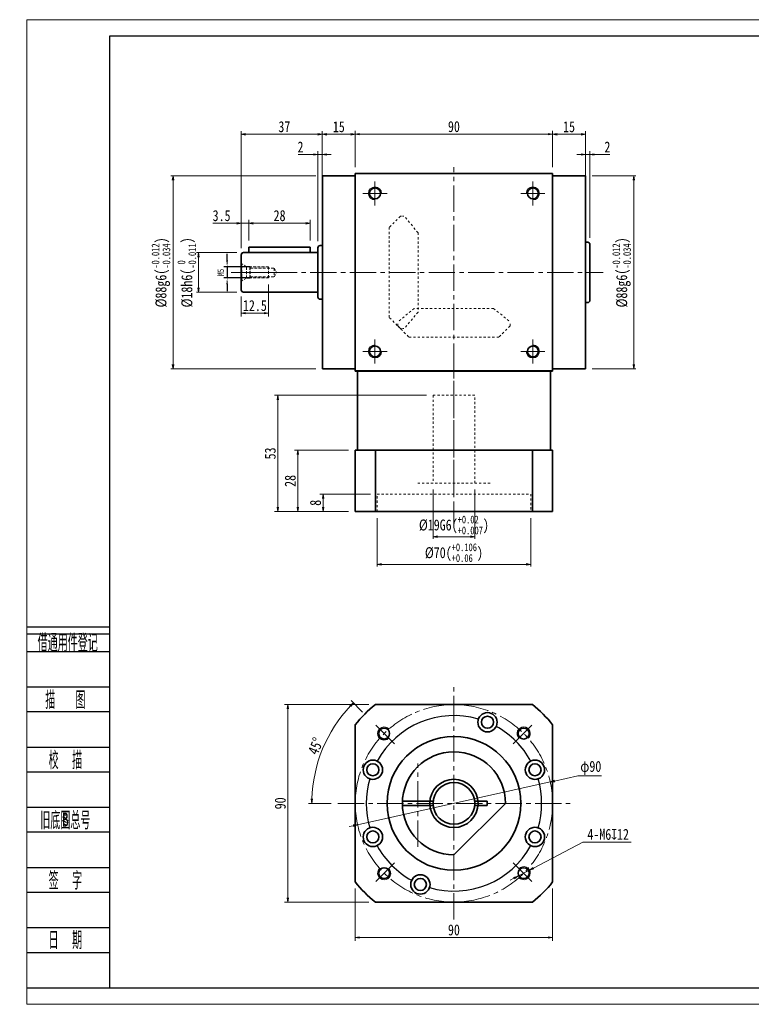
# Model space of a CAD drawing. Header units: millimetres. Extents: x -3 to 664, y 0 to 449.
# Tile 1 of 2: x -3 to 330, y 0 to 449. Entities that reach past the tile are written whole.
import ezdxf
from ezdxf.enums import TextEntityAlignment as Align

# ---------------------------------------------------------------- set-up
doc = ezdxf.new("R2010")
doc.units = ezdxf.units.MM
for name, pattern in [('HIDDEN', [1.905, 1.27, -0.635]), ('点画线', [18, 12, -2, 2, -2]), ('虚线', [2, 1, -1])]:
    doc.linetypes.add(name, pattern=pattern)
doc.layers.add('2细线层', color=4, linetype='Continuous')
doc.layers.add('6文字层', color=3, linetype='Continuous')
for name, color, linetype, lineweight in [('CDRAFT0', 7, 'Continuous', 35), ('中心线层', 1, '点画线', 18), ('图框_外框线', 7, 'Continuous', 18), ('尺寸线层', 3, 'Continuous', 18), ('粗实线', 7, 'Continuous', 40), ('粗实线层', 7, 'Continuous', 35), ('粗实线层_1', 7, 'Continuous', 35)]:
    doc.layers.add(name, color=color, linetype=linetype, lineweight=lineweight)
doc.styles.add('PC_TEXTSTYLE', font='ISOCP.SHX', dxfattribs={"width": 0.707, "bigfont": 'GBCBIG.SHX'})
doc.styles.add('宋体', font='txt', dxfattribs={"width": 0.8})
doc.styles.add('标准', font='txt', dxfattribs={"width": 0.667})
doc.dimstyles.new('a4-1-1', dxfattribs={"dimtxt": 3, "dimasz": 3, "dimexe": 1.5, "dimexo": 0, "dimgap": 0.5, "dimtad": 1, "dimdec": 3, "dimdsep": 46, "dimtxsty": '标准', "dimblk": '_CAXARROW', "dimcen": 0, "dimdle": 6, "dimazin": 2, "dimtfac": 0.707107, "dimtdec": 3, "dimtix": 1, "dimtmove": 2, "dimatfit": 3, "dimfxl": 0, "dimfrac": 2, "dimtolj": 1, "dimarcsym": 0})
doc.dimstyles.new('A水平标注$0', dxfattribs={"dimtxt": 3.5, "dimasz": 2, "dimexe": 1.5, "dimexo": 3, "dimgap": 1.1, "dimtad": 1, "dimtoh": 1, "dimdec": 4, "dimdsep": 46, "dimtxsty": '宋体', "dimblk": 'OPEN', "dimcen": 3, "dimclrd": 3, "dimclre": 3, "dimclrt": 6, "dimadec": 0, "dimazin": 0, "dimtm": 1e-09, "dimtfac": 1, "dimtdec": 4, "dimtix": 1, "dimtmove": 0, "dimatfit": 3, "dimldrblk": 'OPEN', "dimfxl": 0, "dimlwd": 13, "dimlwe": 13, "dimarcsym": 0})
doc.dimstyles.new('D直径标注φ25', dxfattribs={"dimtxt": 3.5, "dimasz": 2, "dimexe": 1, "dimexo": 3, "dimtad": 1, "dimtoh": 1, "dimdec": 1, "dimdsep": 46, "dimtxsty": '宋体', "dimblk": 'OPEN', "dimcen": 3, "dimclrd": 3, "dimclre": 3, "dimclrt": 130, "dimadec": 0, "dimazin": 0, "dimtm": 1e-09, "dimtfac": 1, "dimtdec": 1, "dimtmove": 0, "dimatfit": 0, "dimldrblk": 'OPEN', "dimfxl": 0, "dimlwd": 13, "dimlwe": 13, "dimarcsym": 0})
doc.dimstyles.new('螺孔(M8-7H)', dxfattribs={"dimtxt": 3.5, "dimasz": 2, "dimexe": 1.25, "dimexo": 3, "dimtad": 1, "dimtoh": 1, "dimdec": 4, "dimdsep": 46, "dimtxsty": '宋体', "dimblk": 'OPEN', "dimcen": 3, "dimclrd": 3, "dimclre": 3, "dimclrt": 2, "dimadec": 0, "dimazin": 0, "dimtm": 1e-09, "dimtfac": 1, "dimtdec": 4, "dimtmove": 0, "dimatfit": 3, "dimldrblk": 'OPEN', "dimfxl": 0, "dimlwd": 9, "dimlwe": 9, "dimarcsym": 0})

# ---------------------------------------------------------------- blocks, each defined once
blk = doc.blocks.new('_Open')
at = {"color": 0, "linetype": 'ByBlock', "lineweight": -2}
for p, q in [((-1, 0.17), (0, 0)), ((-1, -0.17), (0, 0)), ((0, 0), (-1, 0))]:
    blk.add_line(p, q, dxfattribs=at)
blk = doc.blocks.new('*D12')
at = {"layer": 'Defpoints', "color": 0}
for p in [(239.78, 396.51), (149.78, 378.53), (239.78, 378.53)]:
    blk.add_point(p, dxfattribs=at)
at = {"layer": '尺寸线层', "color": 3, "lineweight": 13}
for p, q in [((149.78, 381.53), (149.78, 398.01)), ((151.78, 396.51), (237.78, 396.51)), ((239.78, 381.53), (239.78, 398.01))]:
    blk.add_line(p, q, dxfattribs=at)
at = {"layer": '尺寸线层', "color": 3, "lineweight": 13, "xscale": 2, "yscale": 2, "zscale": 2, "rotation": 180}
blk.add_blockref('_Open', (149.78, 396.51), dxfattribs=at)
at = {"layer": '尺寸线层', "color": 3, "lineweight": 13, "xscale": 2, "yscale": 2, "zscale": 2}
blk.add_blockref('_Open', (239.78, 396.51), dxfattribs=at)
at = {"layer": '尺寸线层', "color": 6, "insert": (194.78, 399.95), "char_height": 5, "attachment_point": 5, "style": '宋体'}
blk.add_mtext('90', dxfattribs=at)
blk = doc.blocks.new('*D13')
at = {"layer": 'Defpoints', "color": 0}
for p in [(134.78, 396.46), (134.78, 377.53), (149.78, 378.53)]:
    blk.add_point(p, dxfattribs=at)
at = {"layer": '尺寸线层', "color": 3, "lineweight": 13}
for p, q in [((134.78, 380.53), (134.78, 397.96)), ((147.78, 396.46), (136.78, 396.46)), ((149.78, 381.53), (149.78, 397.96))]:
    blk.add_line(p, q, dxfattribs=at)
at = {"layer": '尺寸线层', "color": 3, "lineweight": 13, "xscale": 2, "yscale": 2, "zscale": 2, "rotation": 180}
blk.add_blockref('_Open', (134.78, 396.46), dxfattribs=at)
at = {"layer": '尺寸线层', "color": 3, "lineweight": 13, "xscale": 2, "yscale": 2, "zscale": 2}
blk.add_blockref('_Open', (149.78, 396.46), dxfattribs=at)
at = {"layer": '尺寸线层', "color": 6, "insert": (142.28, 399.89), "char_height": 5, "attachment_point": 5, "style": '宋体'}
blk.add_mtext('15', dxfattribs=at)
blk = doc.blocks.new('*D14')
at = {"layer": 'Defpoints', "color": 0}
for p in [(254.78, 396.46), (239.78, 378.53), (254.78, 377.53)]:
    blk.add_point(p, dxfattribs=at)
at = {"layer": '尺寸线层', "color": 3, "lineweight": 13}
for p, q in [((239.78, 381.53), (239.78, 397.96)), ((241.78, 396.46), (252.78, 396.46)), ((254.78, 380.53), (254.78, 397.96))]:
    blk.add_line(p, q, dxfattribs=at)
at = {"layer": '尺寸线层', "color": 3, "lineweight": 13, "xscale": 2, "yscale": 2, "zscale": 2, "rotation": 180}
blk.add_blockref('_Open', (239.78, 396.46), dxfattribs=at)
at = {"layer": '尺寸线层', "color": 3, "lineweight": 13, "xscale": 2, "yscale": 2, "zscale": 2}
blk.add_blockref('_Open', (254.78, 396.46), dxfattribs=at)
at = {"layer": '尺寸线层', "color": 6, "insert": (247.28, 399.89), "char_height": 5, "attachment_point": 5, "style": '宋体'}
blk.add_mtext('15', dxfattribs=at)
blk = doc.blocks.new('*D15')
at = {"layer": 'Defpoints', "color": 0}
for p in [(132.78, 387.27), (134.78, 368.91), (132.78, 344.78)]:
    blk.add_point(p, dxfattribs=at)
at = {"layer": '尺寸线层', "color": 3, "lineweight": 13}
for p, q in [((123.71, 387.27), (126.92, 387.27)), ((126.92, 387.27), (130.78, 387.27)), ((132.78, 347.78), (132.78, 388.77)), ((134.78, 387.27), (132.78, 387.27)), ((134.78, 371.91), (134.78, 388.77)), ((136.78, 387.27), (138.78, 387.27))]:
    blk.add_line(p, q, dxfattribs=at)
at = {"layer": '尺寸线层', "color": 3, "lineweight": 13, "xscale": 2, "yscale": 2, "zscale": 2}
blk.add_blockref('_Open', (132.78, 387.27), dxfattribs=at)
at = {"layer": '尺寸线层', "color": 3, "lineweight": 13, "xscale": 2, "yscale": 2, "zscale": 2, "rotation": 180}
blk.add_blockref('_Open', (134.78, 387.27), dxfattribs=at)
at = {"layer": '尺寸线层', "color": 6, "insert": (124.81, 390.68), "char_height": 5, "attachment_point": 5, "style": '宋体'}
blk.add_mtext('2', dxfattribs=at)
blk = doc.blocks.new('*D16')
at = {"layer": 'Defpoints', "color": 0}
for p in [(134.78, 377.53), (66.7, 289.53), (134.78, 289.53)]:
    blk.add_point(p, dxfattribs=at)
at = {"layer": '尺寸线层', "color": 3, "lineweight": 13}
for p, q in [((131.78, 377.53), (65.7, 377.53)), ((66.7, 375.53), (66.7, 291.53)), ((131.78, 289.53), (65.7, 289.53))]:
    blk.add_line(p, q, dxfattribs=at)
at = {"layer": '尺寸线层', "color": 3, "lineweight": 13, "xscale": 2, "yscale": 2, "zscale": 2}
for p, rotation in [((66.7, 377.53), 89.99999999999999), ((66.7, 289.53), 270)]:
    blk.add_blockref('_Open', p, dxfattribs=dict(at, rotation=rotation))
at = {"layer": '尺寸线层', "color": 130, "insert": (61.18, 333.53), "char_height": 5, "attachment_point": 5, "rotation": 90, "style": '宋体'}
blk.add_mtext('{\\A1;\\A1;%%C88g6({\\H0.707107x;\\S-0.012^ -0.034;})}', dxfattribs=at)
blk = doc.blocks.new('*D25')
at = {"layer": 'Defpoints', "color": 0}
for p in [(134.78, 396.46), (134.78, 377.53), (97.78, 341.53)]:
    blk.add_point(p, dxfattribs=at)
at = {"layer": '尺寸线层', "color": 3, "lineweight": 13}
for p, q in [((97.78, 344.53), (97.78, 397.96)), ((99.78, 396.46), (132.78, 396.46)), ((134.78, 380.53), (134.78, 397.96))]:
    blk.add_line(p, q, dxfattribs=at)
at = {"layer": '尺寸线层', "color": 3, "lineweight": 13, "xscale": 2, "yscale": 2, "zscale": 2, "rotation": 180}
blk.add_blockref('_Open', (97.78, 396.46), dxfattribs=at)
at = {"layer": '尺寸线层', "color": 3, "lineweight": 13, "xscale": 2, "yscale": 2, "zscale": 2}
blk.add_blockref('_Open', (134.78, 396.46), dxfattribs=at)
at = {"layer": '尺寸线层', "color": 6, "insert": (117.46, 399.91), "char_height": 5, "attachment_point": 5, "style": '宋体'}
blk.add_mtext('37', dxfattribs=at)
blk = doc.blocks.new('*D26')
at = {"layer": 'Defpoints', "color": 0}
for p in [(98.78, 342.53), (78.34, 324.53), (98.78, 324.53)]:
    blk.add_point(p, dxfattribs=at)
at = {"layer": '尺寸线层', "color": 3, "lineweight": 13}
for p, q in [((95.78, 342.53), (77.34, 342.53)), ((78.34, 340.53), (78.34, 326.53)), ((95.78, 324.53), (77.34, 324.53))]:
    blk.add_line(p, q, dxfattribs=at)
at = {"layer": '尺寸线层', "color": 3, "lineweight": 13, "xscale": 2, "yscale": 2, "zscale": 2}
for p, rotation in [((78.34, 342.53), 90), ((78.34, 324.53), 270)]:
    blk.add_blockref('_Open', p, dxfattribs=dict(at, rotation=rotation))
at = {"layer": '尺寸线层', "color": 130, "insert": (72.98, 333.53), "char_height": 5, "attachment_point": 5, "rotation": 90, "style": '宋体'}
blk.add_mtext('{\\A1;\\A1;%%C18h6({\\H0.707107x;\\S 0^ -0.011;})}', dxfattribs=at)
blk = doc.blocks.new('23343f_3')
at = {"layer": '中心线层', "linetype": '点画线', "lineweight": 18}
blk.add_line((17.47, 0), (-1.33, 0), dxfattribs=at)
at = {"layer": '粗实线层', "color": 6, "linetype": 'HIDDEN', "lineweight": 18}
for p, q in [((0, -4.4), (0, 4.4)), ((0, 4.4), (0.32, 3.85)), ((2.4, 2.65), (0.32, 3.85)), ((0.32, -3.85), (0.32, 3.85)), ((4, 2.65), (2.4, 2.65)), ((2.4, -2.65), (2.4, 2.65)), ((4.15, 2.5), (4, 2.65)), ((4, -2.65), (4, 2.65)), ((12.5, 2.5), (4.15, 2.5)), ((4.15, -2.5), (4.15, 2.5)), ((4.15, 2), (15, 2)), ((12.5, -2.5), (12.5, 2.5)), ((15, 2), (16.15, 0)), ((15, 2), (15, -2)), ((0, -4.4), (0.32, -3.85)), ((2.4, -2.65), (0.32, -3.85)), ((4, -2.65), (2.4, -2.65)), ((4.15, -2.5), (4, -2.65)), ((4.15, -2), (15, -2)), ((12.5, -2.5), (4.15, -2.5)), ((15, -2), (16.15, 0))]:
    blk.add_line(p, q, dxfattribs=at)
blk = doc.blocks.new('_CAXARROW')
blk.add_hatch(color=0).paths.add_polyline_path([(0, 0), (-1, 0.125), (-1, -0.125)], flags=0)
blk = doc.blocks.new('*D27')
at = {"layer": 'Defpoints', "color": 0}
for p in [(101.93, 336.03), (91.37, 331.03), (101.93, 331.03)]:
    blk.add_point(p, dxfattribs=at)
at = {"layer": '尺寸线层', "color": 0, "lineweight": -2}
for p, q in [((91.37, 339.03), (91.37, 342.03)), ((101.93, 336.03), (89.87, 336.03)), ((91.37, 336.03), (91.37, 331.03)), ((101.93, 331.03), (89.87, 331.03)), ((91.37, 328.03), (91.37, 325.03))]:
    blk.add_line(p, q, dxfattribs=at)
at = {"layer": '尺寸线层', "color": 0, "lineweight": -2, "xscale": 3, "yscale": 3, "zscale": 3}
for p, rotation in [((91.37, 336.03), 270), ((91.37, 331.03), 90)]:
    blk.add_blockref('_CAXARROW', p, dxfattribs=dict(at, rotation=rotation))
at = {"layer": '尺寸线层', "color": 0, "insert": (88.44, 333.53), "char_height": 3, "attachment_point": 5, "rotation": 90, "style": '标准'}
blk.add_mtext('\\A1;M5', dxfattribs=at)
blk = doc.blocks.new('*D28')
at = {"layer": 'Defpoints', "color": 0}
for p in [(110.28, 331.03), (97.78, 325.53), (110.28, 314.97)]:
    blk.add_point(p, dxfattribs=at)
at = {"layer": '尺寸线层', "color": 3, "lineweight": 13}
for p, q in [((110.28, 328.03), (110.28, 313.47)), ((97.78, 322.53), (97.78, 313.47)), ((99.78, 314.97), (108.28, 314.97))]:
    blk.add_line(p, q, dxfattribs=at)
at = {"layer": '尺寸线层', "color": 3, "lineweight": 13, "xscale": 2, "yscale": 2, "zscale": 2, "rotation": 180}
blk.add_blockref('_Open', (97.78, 314.97), dxfattribs=at)
at = {"layer": '尺寸线层', "color": 3, "lineweight": 13, "xscale": 2, "yscale": 2, "zscale": 2}
blk.add_blockref('_Open', (110.28, 314.97), dxfattribs=at)
at = {"layer": '尺寸线层', "color": 6, "insert": (104.03, 318.4), "char_height": 5, "attachment_point": 5, "style": '宋体'}
blk.add_mtext('12.5', dxfattribs=at)
blk = doc.blocks.new('*D29')
at = {"layer": 'Defpoints', "color": 0}
for p in [(101.28, 355.93), (97.78, 341.53), (101.28, 345.03)]:
    blk.add_point(p, dxfattribs=at)
at = {"layer": '尺寸线层', "color": 3, "lineweight": 13}
for p, q in [((84.9, 355.93), (93.78, 355.93)), ((93.78, 355.93), (95.78, 355.93)), ((97.78, 344.53), (97.78, 357.43)), ((97.78, 355.93), (101.28, 355.93)), ((101.28, 348.03), (101.28, 357.43)), ((103.28, 355.93), (105.28, 355.93))]:
    blk.add_line(p, q, dxfattribs=at)
at = {"layer": '尺寸线层', "color": 3, "lineweight": 13, "xscale": 2, "yscale": 2, "zscale": 2}
blk.add_blockref('_Open', (97.78, 355.93), dxfattribs=at)
at = {"layer": '尺寸线层', "color": 3, "lineweight": 13, "xscale": 2, "yscale": 2, "zscale": 2, "rotation": 180}
blk.add_blockref('_Open', (101.28, 355.93), dxfattribs=at)
at = {"layer": '尺寸线层', "color": 6, "insert": (88.84, 359.38), "char_height": 5, "attachment_point": 5, "style": '宋体'}
blk.add_mtext('3.5', dxfattribs=at)
blk = doc.blocks.new('*D30')
at = {"layer": 'Defpoints', "color": 0}
for p in [(129.28, 355.93), (101.28, 345.03), (129.28, 345.03)]:
    blk.add_point(p, dxfattribs=at)
at = {"layer": '尺寸线层', "color": 3, "lineweight": 13}
for p, q in [((101.28, 348.03), (101.28, 357.43)), ((103.28, 355.93), (127.28, 355.93)), ((129.28, 348.03), (129.28, 357.43))]:
    blk.add_line(p, q, dxfattribs=at)
at = {"layer": '尺寸线层', "color": 3, "lineweight": 13, "xscale": 2, "yscale": 2, "zscale": 2, "rotation": 180}
blk.add_blockref('_Open', (101.28, 355.93), dxfattribs=at)
at = {"layer": '尺寸线层', "color": 3, "lineweight": 13, "xscale": 2, "yscale": 2, "zscale": 2}
blk.add_blockref('_Open', (129.28, 355.93), dxfattribs=at)
at = {"layer": '尺寸线层', "color": 6, "insert": (115.28, 359.38), "char_height": 5, "attachment_point": 5, "style": '宋体'}
blk.add_mtext('28', dxfattribs=at)
blk = doc.blocks.new('*D33')
at = {"layer": 'Defpoints', "color": 0}
for p in [(256.78, 387.27), (254.78, 368.91), (256.78, 346.28)]:
    blk.add_point(p, dxfattribs=at)
at = {"layer": '尺寸线层', "color": 3, "lineweight": 13}
for p, q in [((252.78, 387.27), (250.78, 387.27)), ((254.78, 371.91), (254.78, 388.77)), ((254.78, 387.27), (256.78, 387.27)), ((256.78, 349.28), (256.78, 388.77)), ((262.65, 387.27), (258.78, 387.27)), ((265.86, 387.27), (262.65, 387.27))]:
    blk.add_line(p, q, dxfattribs=at)
at = {"layer": '尺寸线层', "color": 3, "lineweight": 13, "xscale": 2, "yscale": 2, "zscale": 2}
blk.add_blockref('_Open', (254.78, 387.27), dxfattribs=at)
at = {"layer": '尺寸线层', "color": 3, "lineweight": 13, "xscale": 2, "yscale": 2, "zscale": 2, "rotation": 180}
blk.add_blockref('_Open', (256.78, 387.27), dxfattribs=at)
at = {"layer": '尺寸线层', "color": 6, "insert": (264.76, 390.68), "char_height": 5, "attachment_point": 5, "style": '宋体'}
blk.add_mtext('2', dxfattribs=at)
blk = doc.blocks.new('*D34')
at = {"layer": 'Defpoints', "color": 0}
for p in [(185.28, 237.53), (204.28, 237.53), (204.28, 213.09)]:
    blk.add_point(p, dxfattribs=at)
at = {"layer": '尺寸线层', "color": 3, "lineweight": 13}
for p, q in [((185.28, 234.53), (185.28, 212.09)), ((204.28, 234.53), (204.28, 212.09)), ((187.28, 213.09), (202.28, 213.09))]:
    blk.add_line(p, q, dxfattribs=at)
at = {"layer": '尺寸线层', "color": 3, "lineweight": 13, "xscale": 2, "yscale": 2, "zscale": 2, "rotation": 180}
blk.add_blockref('_Open', (185.28, 213.09), dxfattribs=at)
at = {"layer": '尺寸线层', "color": 3, "lineweight": 13, "xscale": 2, "yscale": 2, "zscale": 2}
blk.add_blockref('_Open', (204.28, 213.09), dxfattribs=at)
at = {"layer": '尺寸线层', "color": 130, "insert": (194.78, 218.44), "char_height": 5, "attachment_point": 5, "style": '宋体'}
blk.add_mtext('{\\A1;\\A1;%%C19G6({\\H0.707107x;\\S+0.02^ +0.007;})}', dxfattribs=at)
blk = doc.blocks.new('*D35')
at = {"layer": 'Defpoints', "color": 0}
for p in [(159.78, 224.53), (229.78, 224.53), (229.78, 200.47)]:
    blk.add_point(p, dxfattribs=at)
at = {"layer": '尺寸线层', "color": 3, "lineweight": 13}
for p, q in [((159.78, 221.53), (159.78, 199.47)), ((229.78, 221.53), (229.78, 199.47)), ((161.78, 200.47), (227.78, 200.47))]:
    blk.add_line(p, q, dxfattribs=at)
at = {"layer": '尺寸线层', "color": 3, "lineweight": 13, "xscale": 2, "yscale": 2, "zscale": 2, "rotation": 180}
blk.add_blockref('_Open', (159.78, 200.47), dxfattribs=at)
at = {"layer": '尺寸线层', "color": 3, "lineweight": 13, "xscale": 2, "yscale": 2, "zscale": 2}
blk.add_blockref('_Open', (229.78, 200.47), dxfattribs=at)
at = {"layer": '尺寸线层', "color": 130, "insert": (194.78, 205.82), "char_height": 5, "attachment_point": 5, "style": '宋体'}
blk.add_mtext('{\\A1;\\A1;%%C70({\\H0.707107x;\\S+0.106^ +0.06;})}', dxfattribs=at)
blk = doc.blocks.new('*D36')
at = {"layer": 'Defpoints', "color": 0}
for p in [(135.13, 232.53), (159.78, 232.53), (149.78, 224.53)]:
    blk.add_point(p, dxfattribs=at)
at = {"layer": '尺寸线层', "color": 3, "lineweight": 13}
for p, q in [((156.78, 232.53), (133.63, 232.53)), ((135.13, 226.53), (135.13, 230.53)), ((146.78, 224.53), (133.63, 224.53))]:
    blk.add_line(p, q, dxfattribs=at)
at = {"layer": '尺寸线层', "color": 3, "lineweight": 13, "xscale": 2, "yscale": 2, "zscale": 2}
for p, rotation in [((135.13, 232.53), 90), ((135.13, 224.53), 270)]:
    blk.add_blockref('_Open', p, dxfattribs=dict(at, rotation=rotation))
at = {"layer": '尺寸线层', "color": 6, "insert": (131.68, 228.53), "char_height": 5, "attachment_point": 5, "rotation": 90, "style": '宋体'}
blk.add_mtext('8', dxfattribs=at)
blk = doc.blocks.new('*D37')
at = {"layer": 'Defpoints', "color": 0}
for p in [(114.49, 277.53), (185.28, 277.53), (149.78, 224.53)]:
    blk.add_point(p, dxfattribs=at)
at = {"layer": '尺寸线层', "color": 3, "lineweight": 13}
for p, q in [((182.28, 277.53), (112.99, 277.53)), ((114.49, 226.53), (114.49, 275.53)), ((146.78, 224.53), (112.99, 224.53))]:
    blk.add_line(p, q, dxfattribs=at)
at = {"layer": '尺寸线层', "color": 3, "lineweight": 13, "xscale": 2, "yscale": 2, "zscale": 2}
for p, rotation in [((114.49, 277.53), 90), ((114.49, 224.53), 270)]:
    blk.add_blockref('_Open', p, dxfattribs=dict(at, rotation=rotation))
at = {"layer": '尺寸线层', "color": 6, "insert": (111.04, 251.03), "char_height": 5, "attachment_point": 5, "rotation": 90, "style": '宋体'}
blk.add_mtext('53', dxfattribs=at)
blk = doc.blocks.new('*D38')
at = {"layer": 'Defpoints', "color": 0}
for p in [(123.6, 252.53), (149.78, 252.53), (149.78, 224.53)]:
    blk.add_point(p, dxfattribs=at)
at = {"layer": '尺寸线层', "color": 3, "lineweight": 13}
for p, q in [((146.78, 252.53), (122.1, 252.53)), ((123.6, 226.53), (123.6, 250.53)), ((146.78, 224.53), (122.1, 224.53))]:
    blk.add_line(p, q, dxfattribs=at)
at = {"layer": '尺寸线层', "color": 3, "lineweight": 13, "xscale": 2, "yscale": 2, "zscale": 2}
for p, rotation in [((123.6, 252.53), 90), ((123.6, 224.53), 270)]:
    blk.add_blockref('_Open', p, dxfattribs=dict(at, rotation=rotation))
at = {"layer": '尺寸线层', "color": 6, "insert": (120.16, 238.53), "char_height": 5, "attachment_point": 5, "rotation": 90, "style": '宋体'}
blk.add_mtext('28', dxfattribs=at)
blk = doc.blocks.new('*D39')
at = {"layer": 'Defpoints', "color": 0}
for p in [(158.99, 136.58), (119.06, 46.58), (158.99, 46.58)]:
    blk.add_point(p, dxfattribs=at)
at = {"layer": '尺寸线层', "color": 3, "lineweight": 13}
for p, q in [((155.99, 136.58), (117.56, 136.58)), ((119.06, 134.58), (119.06, 48.58)), ((155.99, 46.58), (117.56, 46.58))]:
    blk.add_line(p, q, dxfattribs=at)
at = {"layer": '尺寸线层', "color": 3, "lineweight": 13, "xscale": 2, "yscale": 2, "zscale": 2}
for p, rotation in [((119.06, 136.58), 90), ((119.06, 46.58), 270)]:
    blk.add_blockref('_Open', p, dxfattribs=dict(at, rotation=rotation))
at = {"layer": '尺寸线层', "color": 6, "insert": (115.61, 91.58), "char_height": 5, "attachment_point": 5, "rotation": 90, "style": '宋体'}
blk.add_mtext('90', dxfattribs=at)
blk = doc.blocks.new('*D40')
at = {"layer": 'Defpoints', "color": 0}
for p in [(155.29, 131.07), (163.23, 123.13), (134.92, 116.37), (141.78, 91.58), (247.78, 91.58)]:
    blk.add_point(p, dxfattribs=at)
at = {"layer": '尺寸线层', "color": 3, "lineweight": 13}
for p, q in [((153.17, 133.19), (147.91, 138.46)), ((138.78, 91.58), (128.49, 91.58))]:
    blk.add_line(p, q, dxfattribs=at)
blk.add_arc((194.78, 91.58), 64.8, 136.7685, 178.2315, dxfattribs=at)
at = {"layer": '尺寸线层', "color": 3, "lineweight": 13, "xscale": 2, "yscale": 2, "zscale": 2}
for p, rotation in [((148.97, 137.4), 45.88426017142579), ((129.99, 91.58), 269.1157398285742)]:
    blk.add_blockref('_Open', p, dxfattribs=dict(at, rotation=rotation))
at = {"layer": '尺寸线层', "color": 6, "insert": (131.76, 117.68), "char_height": 5, "attachment_point": 5, "rotation": 67.5, "style": '宋体'}
blk.add_mtext('45%%d', dxfattribs=at)
blk = doc.blocks.new('*D41')
at = {"layer": 'Defpoints', "color": 0}
for p in [(238.72, 101.33), (150.85, 81.82)]:
    blk.add_point(p, dxfattribs=at)
at = {"layer": '尺寸线层', "color": 3, "lineweight": 13}
for p, q in [((251.3, 104.12), (240.67, 101.76)), ((262.07, 104.12), (251.3, 104.12)), ((150.85, 81.82), (238.72, 101.33)), ((148.9, 81.39), (146.95, 80.96))]:
    blk.add_line(p, q, dxfattribs=at)
at = {"layer": '尺寸线层', "color": 3, "lineweight": 13, "xscale": 2, "yscale": 2, "zscale": 2}
for p, rotation in [((238.72, 101.33), 192.5166937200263), ((150.85, 81.82), 12.51669372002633)]:
    blk.add_blockref('_Open', p, dxfattribs=dict(at, rotation=rotation))
at = {"layer": '尺寸线层', "color": 130, "insert": (257.19, 107.74), "char_height": 5, "attachment_point": 5, "style": '宋体'}
blk.add_mtext('φ90', dxfattribs=at)
blk = doc.blocks.new('*D42')
at = {"layer": 'Defpoints', "color": 0}
for p in [(254.78, 377.53), (254.78, 289.53), (276.78, 289.53)]:
    blk.add_point(p, dxfattribs=at)
at = {"layer": '尺寸线层', "color": 3, "lineweight": 13}
for p, q in [((257.78, 377.53), (277.78, 377.53)), ((276.78, 375.53), (276.78, 291.53)), ((257.78, 289.53), (277.78, 289.53))]:
    blk.add_line(p, q, dxfattribs=at)
at = {"layer": '尺寸线层', "color": 3, "lineweight": 13, "xscale": 2, "yscale": 2, "zscale": 2}
for p, rotation in [((276.78, 377.53), 90), ((276.78, 289.53), 270)]:
    blk.add_blockref('_Open', p, dxfattribs=dict(at, rotation=rotation))
at = {"layer": '尺寸线层', "color": 130, "insert": (271.26, 333.53), "char_height": 5, "attachment_point": 5, "rotation": 90, "style": '宋体'}
blk.add_mtext('{\\A1;\\A1;%%C88g6({\\H0.707107x;\\S-0.012^ -0.034;})}', dxfattribs=at)
blk = doc.blocks.new('*D43')
at = {"layer": 'Defpoints', "color": 0}
for p in [(149.78, 55.78), (239.78, 55.78), (239.78, 30.43)]:
    blk.add_point(p, dxfattribs=at)
at = {"layer": '尺寸线层', "color": 3, "lineweight": 13}
for p, q in [((149.78, 52.78), (149.78, 28.93)), ((239.78, 52.78), (239.78, 28.93)), ((151.78, 30.43), (237.78, 30.43))]:
    blk.add_line(p, q, dxfattribs=at)
at = {"layer": '尺寸线层', "color": 3, "lineweight": 13, "xscale": 2, "yscale": 2, "zscale": 2, "rotation": 180}
blk.add_blockref('_Open', (149.78, 30.43), dxfattribs=at)
at = {"layer": '尺寸线层', "color": 3, "lineweight": 13, "xscale": 2, "yscale": 2, "zscale": 2}
blk.add_blockref('_Open', (239.78, 30.43), dxfattribs=at)
at = {"layer": '尺寸线层', "color": 6, "insert": (194.78, 33.87), "char_height": 5, "attachment_point": 5, "style": '宋体'}
blk.add_mtext('90', dxfattribs=at)
blk = doc.blocks.new('*D44')
at = {"color": 3, "lineweight": 9}
for p, q in [((253.63, 73.87), (231.04, 62.07)), ((275.58, 73.87), (253.63, 73.87)), ((223.95, 58.37), (229.26, 61.15)), ((222.17, 57.44), (220.4, 56.52))]:
    blk.add_line(p, q, dxfattribs=at)
at = {"layer": 'Defpoints', "color": 0}
for p in [(223.95, 58.37), (229.26, 61.15)]:
    blk.add_point(p, dxfattribs=at)
at = {"color": 3, "lineweight": 9, "xscale": 2, "yscale": 2, "zscale": 2}
for p, rotation in [((223.95, 58.37), 27.58172278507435), ((229.26, 61.15), 207.5817227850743)]:
    blk.add_blockref('_Open', p, dxfattribs=dict(at, rotation=rotation))
at = {"color": 2, "insert": (265.11, 77.43), "char_height": 5, "attachment_point": 5, "style": '宋体'}
blk.add_mtext('4-M6{\\famgdt|b0|i0|c0|p0;x}{12}', dxfattribs=at)

msp = doc.modelspace()

# ---------------------------------------------------------------- linework, layer by layer
at = {"color": 6, "linetype": '虚线', "lineweight": 18}
for p, q in [((170.38965, 359.13112), (165.28965, 354.03112)), ((178.41465, 351.6032), (172.20536, 359.13112)), ((178.41465, 351.6032), (178.41465, 315.45904)), ((176.71257, 317.16112), (169.18465, 310.95183)), ((178.41465, 315.45904), (172.20536, 307.93112)), ((212.85673, 317.16112), (176.71257, 317.16112)), ((212.85673, 317.16112), (220.38465, 310.95183)), ((170.38965, 307.93112), (165.28965, 313.03112)), ((169.18465, 309.13612), (169.18465, 310.95183)), ((220.38465, 309.13612), (220.38465, 310.95183)), ((169.18465, 309.13612), (174.28465, 304.03612)), ((220.38465, 309.13612), (215.28465, 304.03612))]:
    msp.add_line(p, q, dxfattribs=at)
at = {"color": 6, "linetype": '虚线', "lineweight": 18, "ltscale": 0.5}
for p, q in [((170.38965, 359.13112), (172.20536, 359.13112)), ((170.38965, 307.93112), (172.20536, 307.93112))]:
    msp.add_line(p, q, dxfattribs=at)
for start, end in [(73.8057176, 151.1942824), (28.8057176, 61.1942824), (163.8057176, 196.1942824), (343.8057176, 16.1942824), (208.8057176, 241.1942824), (253.8057176, 331.1942824)]:
    msp.add_arc((194.78465, 91.57683), 40, start, end)
at = {"layer": '2细线层'}
for p, q in [((0.00547, 172.08321), (37.76917, 172.08321)), ((0.00547, 168.85714), (37.76917, 168.85714)), ((0.00547, 160.79198), (37.76917, 160.79198)), ((0.00547, 144.66165), (37.76917, 144.66165)), ((0.00547, 133.37041), (37.76917, 133.37041)), ((0.00547, 117.24008), (37.76917, 117.24008)), ((0.00547, 105.94885), (37.76917, 105.94885)), ((0.00547, 89.81852), (37.76917, 89.81852)), ((0.00547, 78.52729), (37.76917, 78.52729)), ((0.00547, 62.39696), (37.76917, 62.39696)), ((0.00547, 51.10573), (37.76917, 51.10573)), ((0.00547, 34.9754), (37.76917, 34.9754)), ((0.00547, 23.68416), (37.76917, 23.68416)), ((0.00547, 7.55383), (37.76917, 7.55383))]:
    msp.add_line(p, q, dxfattribs=at)
at = {"layer": 'CDRAFT0'}
for centre in [(210.09199, 128.53202), (157.82947, 106.88417), (231.73983, 106.88417), (157.82947, 76.2695), (231.73983, 76.2695), (179.47731, 54.62165)]:
    msp.add_circle(centre, 4.4, dxfattribs=at)
for start, end in [(128.4998296, 141.5000496), (38.4998296, 51.5000496), (218.4998296, 231.5000496), (308.4998296, 321.5000496)]:
    msp.add_arc((194.78465, 91.57683), 57.5, start, end, dxfattribs=at)
at = {"layer": '中心线层'}
for p, q in [((194.78465, 217.15527), (194.78465, 381.53112)), ((158.78465, 364.03112), (158.78465, 375.03112)), ((230.78465, 375.03112), (230.78465, 364.03112)), ((153.28465, 369.53112), (164.28465, 369.53112)), ((225.28465, 369.53112), (236.28465, 369.53112)), ((93.26975, 333.53112), (262.90411, 333.53112)), ((158.78465, 292.03112), (158.78465, 303.03112)), ((230.78465, 303.03112), (230.78465, 292.03112)), ((164.28465, 297.53112), (153.28465, 297.53112)), ((236.28465, 297.53112), (225.28465, 297.53112)), ((194.78465, 232.16405), (194.78465, 293.38741)), ((194.78465, 232.16405), (194.78465, 293.38741)), ((194.78465, 38.57683), (194.78465, 144.57683)), ((167.70526, 118.65623), (158.02912, 128.33237)), ((221.86405, 118.65623), (231.54019, 128.33237)), ((178.32168, 71.71037), (178.32168, 109.75336)), ((141.78465, 91.57683), (247.78465, 91.57683)), ((167.70526, 64.49744), (158.02912, 54.8213)), ((221.86405, 64.49744), (231.54019, 54.8213))]:
    msp.add_line(p, q, dxfattribs=at)
msp.add_circle((194.78465, 91.57683), 45, dxfattribs=at)
at = {"layer": '图框_外框线', "color": 3}
msp.add_lwpolyline([(0, 0), (634.52203, 0), (634.52203, 448.69772), (0, 448.69772)], close=True, dxfattribs=at)
at = {"layer": '图框_外框线', "color": 3, "lineweight": 25}
msp.add_lwpolyline([(37.76917, 7.55383), (626.96819, 7.55383), (626.96819, 441.14389), (37.76917, 441.14389)], close=True, dxfattribs=at)
at = {"layer": '粗实线', "lineweight": 40}
msp.add_line((239.78465, 288.53112), (149.78465, 288.53112), dxfattribs=at)
at = {"layer": '粗实线层'}
for p, q in [((149.78465, 377.53112), (134.78465, 377.53112)), ((134.78465, 289.53112), (134.78465, 377.53112)), ((149.78465, 378.53112), (239.78465, 378.53112)), ((149.78465, 288.53112), (149.78465, 378.53112)), ((239.78465, 288.53112), (239.78465, 378.53112)), ((239.78465, 377.53112), (254.78465, 377.53112)), ((254.78465, 377.53112), (254.78465, 289.53112)), ((133.78465, 345.78112), (134.78465, 345.78112)), ((255.78465, 347.28112), (254.78465, 347.28112)), ((256.78465, 346.28112), (256.78465, 320.78112)), ((97.78465, 341.53112), (97.78465, 325.53112)), ((132.78465, 342.53112), (98.78465, 342.53112)), ((101.28465, 345.03112), (101.28465, 342.53112)), ((101.28465, 345.03112), (129.28465, 345.03112)), ((129.28465, 345.03112), (129.28465, 342.53112)), ((132.78465, 344.78112), (132.78465, 322.28112)), ((98.78465, 324.53112), (132.78465, 324.53112)), ((133.78465, 321.28112), (134.78465, 321.28112)), ((255.78465, 319.78112), (254.78465, 319.78112)), ((149.78465, 289.53112), (134.78465, 289.53112)), ((150.78465, 288.53112), (150.78465, 252.53112)), ((238.78465, 288.53112), (238.78465, 252.53112)), ((239.78465, 289.53112), (254.78465, 289.53112)), ((239.78465, 252.53112), (149.78465, 252.53112)), ((149.78465, 224.53112), (149.78465, 252.53112)), ((158.99019, 224.53112), (158.99019, 252.53112)), ((230.57911, 224.53112), (230.57911, 252.53112)), ((239.78465, 252.53112), (239.78465, 224.53112)), ((239.78465, 224.53112), (149.78465, 224.53112)), ((171.30594, 92.57683), (185.33743, 92.57683)), ((171.30594, 90.57683), (185.33743, 90.57683)), ((218.28465, 91.57683), (194.78465, 68.07683)), ((204.23187, 92.57683), (209.95077, 92.57683)), ((204.23187, 90.57683), (209.97798, 90.57683)), ((209.95077, 92.57683), (209.97798, 90.57683))]:
    msp.add_line(p, q, dxfattribs=at)
at = {"layer": '粗实线层', "color": 6, "linetype": '虚线', "lineweight": 18}
for p, q in [((165.28965, 313.03112), (165.28965, 354.03112)), ((174.28465, 304.03612), (215.28465, 304.03612)), ((185.28465, 277.53112), (185.28465, 237.53112)), ((185.28465, 277.53112), (204.28465, 277.53112)), ((204.28465, 237.53112), (204.28465, 277.53112)), ((178.27653, 237.53112), (211.29277, 237.53112)), ((159.78465, 232.53112), (229.78465, 232.53112)), ((159.78465, 224.53112), (159.78465, 232.53112)), ((229.78465, 232.53112), (229.78465, 224.53112))]:
    msp.add_line(p, q, dxfattribs=at)
at = {"layer": '粗实线层'}
for centre, radius in [((158.78465, 369.53112), 2.5), ((230.78465, 369.53112), 2.5), ((158.78465, 297.53112), 2.5), ((230.78465, 297.53112), 2.5), ((162.96485, 123.39664), 2.5), ((226.60446, 123.39664), 2.5), ((194.78465, 91.57683), 11), ((194.78465, 91.57683), 9.5), ((162.96485, 59.75703), 2.5), ((226.60446, 59.75703), 2.5)]:
    msp.add_circle(centre, radius, dxfattribs=at)
at = {"layer": '粗实线层', "lineweight": 18}
for centre, start, end in [((158.78465, 369.53112), 0, 270), ((230.78465, 369.53112), 270, 180), ((158.78465, 297.53112), 90, 0), ((230.78465, 297.53112), 180, 90), ((162.96485, 123.39664), 43.5674563, 315), ((226.60446, 123.39664), 313.5674563, 225), ((162.96485, 59.75703), 133.5674563, 45), ((226.60446, 59.75703), 223.5674563, 135)]:
    msp.add_arc(centre, 3, start, end, dxfattribs=at)
at = {"layer": '粗实线层'}
for centre, radius, start, end in [((133.78465, 344.78112), 1, 90, 180), ((255.78465, 346.28112), 1, 0, 90), ((98.78465, 341.53112), 1, 90, 180), ((98.78465, 325.53112), 1, 180, 270), ((133.78465, 322.28112), 1, 180, 270), ((255.78465, 320.78112), 1, 270, 360), ((194.78465, 91.57683), 23.5, 0, 270)]:
    msp.add_arc(centre, radius, start, end, dxfattribs=at)
at = {"layer": '粗实线层_1'}
for points in [[(158.99025, 136.57683), (230.5792, 136.57683)], [(149.78465, 55.78244), (149.78465, 127.37139)], [(239.78465, 127.37123), (239.78465, 55.78228)], [(230.57905, 46.57683), (158.9901, 46.57683)]]:
    msp.add_lwpolyline(points, dxfattribs=at)
for centre, radius in [((210.09199, 128.53202), 2.75), ((194.78465, 91.57683), 30.5), ((157.82947, 106.88417), 2.75), ((231.73983, 106.88417), 2.75), ((157.82947, 76.2695), 2.75), ((231.73983, 76.2695), 2.75), ((179.47731, 54.62165), 2.75)]:
    msp.add_circle(centre, radius, dxfattribs=at)

# ---------------------------------------------------------------- block references
at = {"layer": '粗实线层'}
msp.add_blockref('23343f_3', (97.78465, 333.53112), dxfattribs=at)

# ---------------------------------------------------------------- texts
at = {"layer": '6文字层', "color": 3, "style": 'PC_TEXTSTYLE'}
for s, width, p in [('借通用件登记', 0.667, (18.68254, 165.03842)), ('描   图', 0.6667, (17.60625, 139.01603)), ('校  描', 0.667, (17.60625, 111.59447)), ('旧底图总号', 0.667, (17.60625, 84.1729)), ('签  字', 0.667, (17.60625, 56.75134)), ('日  期', 0.667, (17.61631, 29.49077))]:
    msp.add_text(s, height=8.065165, dxfattribs=dict(at, width=width)).set_placement(p, align=Align.MIDDLE)
at = {"layer": '6文字层', "width": 0.707}
msp.add_text('B', height=6.45213, dxfattribs=at).set_placement((17.60625, 84.1729), align=Align.MIDDLE)

# ---------------------------------------------------------------- dimensions: what is measured, and where the dimension line sits
dim = msp.add_diameter_dim_2p(p1=(223.9454, 58.36799), p2=(229.26351, 61.14607), text='4-M<>{\\famgdt|b0|i0|c0|p0;x}{12}', dimstyle='螺孔(M8-7H)', override={"dimtxt": 5, "dimgap": 1, "dimtad": 1, "dimtih": 0, "dimtoh": 1, "dimdec": 4, "dimlfac": 1, "dimpost": '<>', "dimcen": 0, "dimse1": 0, "dimse2": 0, "dimsd1": 0, "dimsd2": 0, "dimtix": 0, "dimtofl": 1, "dimatfit": 3, "dimtvp": 0.1})
dim.commit()
dim.dimension.update_dxf_attribs({"geometry": '*D44', "text_midpoint": (265.10685, 73.87492), "dimtype": 163})
at = {"layer": '尺寸线层'}
for base, p1, p2, picture, middle in [((134.78465, 396.46142), (97.78465, 341.53112), (134.78465, 377.53112), '*D25', (117.46441, 396.46142)), ((134.78465, 396.46142), (149.78465, 378.53112), (134.78465, 377.53112), '*D13', (142.28465, 396.46142)), ((239.78465, 396.5103), (149.78465, 378.53112), (239.78465, 378.53112), '*D12', (194.78465, 396.5103)), ((132.78465, 387.26825), (134.78465, 368.91381), (132.78465, 344.78112), '*D15', (124.81221, 387.26825)), ((256.78465, 387.26825), (254.78465, 368.91381), (256.78465, 346.28112), '*D33', (264.7571, 387.26825)), ((129.28465, 355.93457), (101.28465, 345.03112), (129.28465, 345.03112), '*D30', (115.28465, 355.93457)), ((110.28465, 314.97024), (97.78465, 325.53112), (110.28465, 331.03112), '*D28', (104.03465, 314.97024))]:
    dim = msp.add_linear_dim(base=base, p1=p1, p2=p2, dimstyle='A水平标注$0', override={"dimtxt": 5, "dimgap": 1, "dimblk": 'Open', "dimtfill": 1, "dimtfillclr": 256}, dxfattribs=at)
    dim.commit()
    dim.dimension.update_dxf_attribs({"geometry": picture, "text_midpoint": middle, "dimtype": 160})
for base, p1, p2, angle, dimstyle, override, picture, middle in [((254.78465, 396.46142), (239.78465, 378.53112), (254.78465, 377.53112), 0, 'A水平标注$0', {"dimtxt": 5, "dimgap": 1, "dimblk": 'Open', "dimtfill": 1, "dimtfillclr": 256}, '*D14', (247.28465, 396.46142)), ((101.28465, 355.93457), (97.78465, 341.53112), (101.28465, 345.03112), 0, 'A水平标注$0', {"dimtxt": 5, "dimgap": 1, "dimblk": 'Open', "dimtfill": 1, "dimtfillclr": 256}, '*D29', (88.84052, 355.93457)), ((91.36851, 331.03112), (101.93465, 336.03112), (101.93465, 331.03112), 270, 'a4-1-1', {"dimpost": 'M<>', "dimsah": 1, "dimtfill": 1, "dimtzin": 8}, '*D27', (88.44148, 333.53112)), ((114.48873, 277.53112), (149.78465, 224.53112), (185.28465, 277.53112), 90, 'A水平标注$0', {"dimtxt": 5, "dimgap": 1, "dimblk": 'Open', "dimtfill": 1, "dimtfillclr": 256}, '*D37', (114.48873, 251.03112)), ((123.59958, 252.53112), (149.78465, 224.53112), (149.78465, 252.53112), 90, 'A水平标注$0', {"dimtxt": 5, "dimgap": 1, "dimblk": 'Open', "dimtfill": 1, "dimtfillclr": 256}, '*D38', (123.59958, 238.53112)), ((135.12694, 232.53112), (149.78465, 224.53112), (159.78465, 232.53112), 90, 'A水平标注$0', {"dimtxt": 5, "dimgap": 1, "dimblk": 'Open', "dimtfill": 1, "dimtfillclr": 256}, '*D36', (135.12694, 228.53112)), ((119.05532, 46.57683), (158.99025, 136.57683), (158.9901, 46.57683), 270, 'A水平标注$0', {"dimtxt": 5, "dimgap": 1, "dimblk": 'Open', "dimtfill": 1, "dimtfillclr": 256}, '*D39', (119.05532, 91.57683))]:
    dim = msp.add_linear_dim(base=base, p1=p1, p2=p2, angle=angle, dimstyle=dimstyle, override=override, dxfattribs=at)
    dim.commit()
    dim.dimension.update_dxf_attribs({"geometry": picture, "text_midpoint": middle, "dimtype": 160})
for base, p1, p2, text, override, picture, middle in [((66.70496, 289.53112), (134.78465, 377.53112), (134.78465, 289.53112), '{\\A1;\\A1;%%C88g6({\\H0.707107x;\\S-0.012^ -0.034;})}', {"dimtxt": 5, "dimgap": 1, "dimpost": 'φ<>', "dimtp": -0.012, "dimtm": 0.034, "dimtdec": 3, "dimtzin": 8}, '*D16', (66.70496, 333.53112)), ((276.77904, 289.53112), (254.78465, 377.53112), (254.78465, 289.53112), '{\\A1;\\A1;%%C88g6({\\H0.707107x;\\S-0.012^ -0.034;})}', {"dimtxt": 5, "dimgap": 1, "dimpost": 'φ<>', "dimtp": -0.012, "dimtm": 0.034, "dimtdec": 3, "dimtzin": 8}, '*D42', (276.77904, 333.53112)), ((78.33794, 324.53112), (98.78465, 342.53112), (98.78465, 324.53112), '{\\A1;\\A1;%%C18h6({\\H0.707107x;\\S 0^ -0.011;})}', {"dimtxt": 5, "dimgap": 1, "dimpost": 'φ<>', "dimtp": 0, "dimtm": 0.011, "dimtdec": 3, "dimtzin": 8}, '*D26', (78.33794, 333.53112))]:
    dim = msp.add_linear_dim(base=base, p1=p1, p2=p2, angle=270, text=text, dimstyle='D直径标注φ25', override=override, dxfattribs=at)
    dim.commit()
    dim.dimension.update_dxf_attribs({"geometry": picture, "text_midpoint": middle, "dimtype": 160})
for base, p1, p2, text, override, picture, middle in [((204.28465, 213.09183), (185.28465, 237.53112), (204.28465, 237.53112), '{\\A1;\\A1;%%C19G6({\\H0.707107x;\\S+0.02^ +0.007;})}', {"dimtxt": 5, "dimgap": 1, "dimpost": 'φ<>', "dimtp": 0.02, "dimtm": -0.007, "dimtdec": 3, "dimtzin": 8}, '*D34', (194.78465, 213.09183)), ((229.78465, 200.47088), (159.78465, 224.53112), (229.78465, 224.53112), '{\\A1;\\A1;%%C70({\\H0.707107x;\\S+0.106^ +0.06;})}', {"dimtxt": 5, "dimgap": 1, "dimpost": 'φ<>', "dimtp": 0.106, "dimtm": -0.06, "dimtdec": 3, "dimtzin": 8}, '*D35', (194.78465, 200.47088))]:
    dim = msp.add_linear_dim(base=base, p1=p1, p2=p2, text=text, dimstyle='D直径标注φ25', override=override, dxfattribs=at)
    dim.commit()
    dim.dimension.update_dxf_attribs({"geometry": picture, "text_midpoint": middle, "dimtype": 160})
dim = msp.add_angular_dim_2l(base=(134.91935, 116.37385), line1=((163.23371, 123.12778), (155.29359, 131.0679)), line2=((141.78465, 91.57683), (247.78465, 91.57683)), dimstyle='A水平标注$0', override={"dimtxt": 5, "dimgap": 1, "dimblk": 'Open', "dimtfill": 1, "dimtfillclr": 256}, dxfattribs=at)
dim.commit()
dim.dimension.update_dxf_attribs({"geometry": '*D40', "text_midpoint": (131.76319, 117.68118)})
dim = msp.add_diameter_dim_2p(p1=(150.85417, 81.82425), p2=(238.71513, 101.32942), dimstyle='D直径标注φ25', override={"dimtxt": 5, "dimgap": 1, "dimpost": 'φ<>'}, dxfattribs=at)
dim.commit()
dim.dimension.update_dxf_attribs({"geometry": '*D41', "text_midpoint": (251.30372, 104.12409), "dimtype": 163})
dim = msp.add_linear_dim(base=(239.78465, 30.43069), p1=(149.78458, 55.78238), p2=(239.78465, 55.78228), dimstyle='A水平标注$0', override={"dimtxt": 5, "dimgap": 1, "dimtad": 1, "dimjust": 0, "dimdec": 1, "dimlfac": 1, "dimpost": '<>', "dimblk": 'Open', "dimse1": 0, "dimse2": 0, "dimsd1": 0, "dimsd2": 0, "dimtofl": 1, "dimtvp": 0.1, "dimtfill": 1, "dimtfillclr": 256}, dxfattribs=at)
dim.commit()
dim.dimension.update_dxf_attribs({"geometry": '*D43', "text_midpoint": (194.78461, 33.87482)})

doc.saveas('drawing.dxf')
